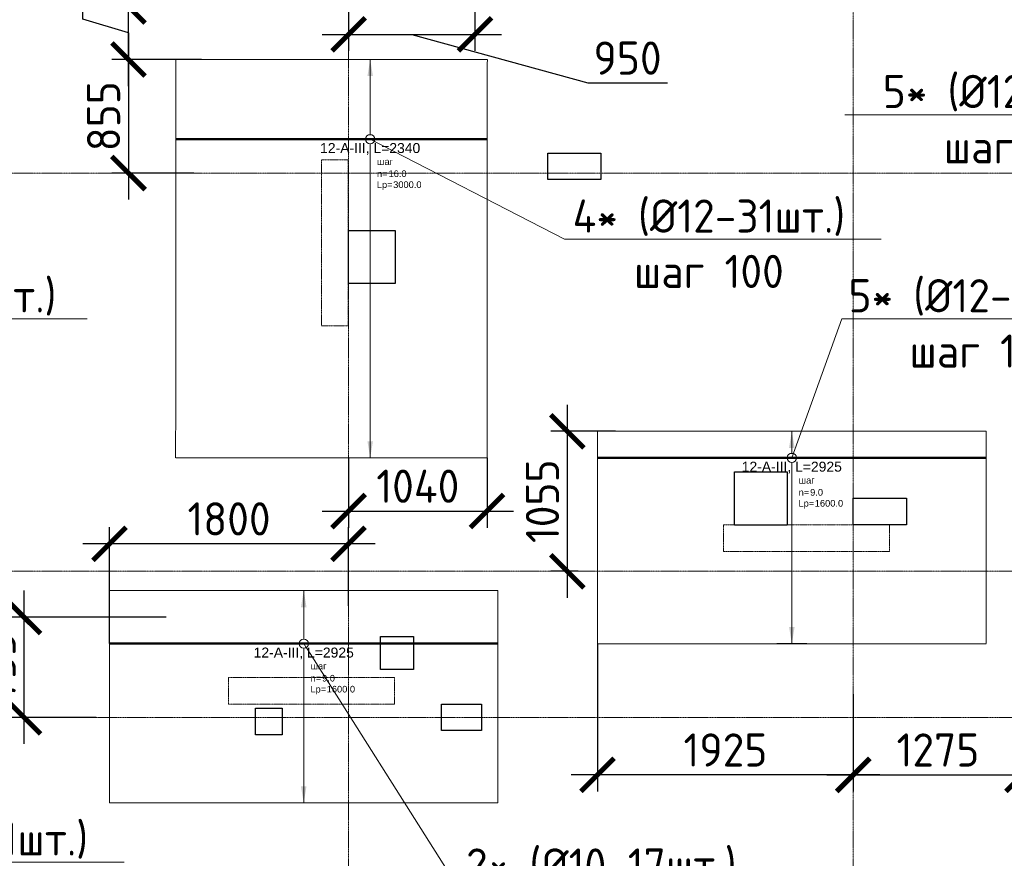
# Model space of a CAD drawing. Header units: millimetres. Extents: x -386473 to 311666, y -59273 to 291770.
# Tile 77 of 132: x 40637 to 48051, y 23135 to 29451. Entities that reach past the tile are written whole.
import ezdxf
from ezdxf import colors
from ezdxf.entities.mleader import LeaderData, LeaderLine
from ezdxf.enums import TextEntityAlignment as Align
from ezdxf.math import Vec2, Vec3

# ---------------------------------------------------------------- set-up
doc = ezdxf.new("R2010")
doc.units = ezdxf.units.MM
doc.set_wipeout_variables(frame=1)
for name, pattern in [('01 Штриховая _4 мм_', [6, 3.5, -2.5]), ('______5', [1100, 800, -100, 100, -100]), ('DASHED', [7, 5, -2, 0]), ('GOST2.303 4', [7, 5, -2, 0]), ('осевая', [50.8, 31.75, -6.35, 6.35, -6.35])]:
    doc.linetypes.add(name, pattern=pattern)
for name, color, linetype, lineweight in [('АрмСтер', 2, 'Continuous', 50), ('контур распр. стерхней', 2, 'GOST2.303 4', 20), ('Оси', 40, '______5', 18), ('Перекрытие ж_бетон', 1, 'Continuous', 30), ('подоснова', 151, 'Continuous', 5), ('РАЗМЕРЫ', 1, 'Continuous', 9)]:
    doc.layers.add(name, color=color, linetype=linetype, lineweight=lineweight)
doc.layers.add('АрмСтер_атрибуты', color=2, linetype='Continuous', lineweight=0, plot=False)
doc.layers.add('Колонна_ бетон', color=7, linetype='Continuous', lineweight=50, true_color=0xb4b496)
doc.styles.add('GOST-2.304_Type-B', font='GOST_Common.ttf')
doc.styles.get("Standard").update_dxf_attribs({"font": 'arial.ttf'})
doc.styles.add('Аннотативный', font='arial.ttf')
doc.dimstyles.new('СПДС', dxfattribs={"dimscale": 100, "dimtxt": 2.5, "dimasz": 2.5, "dimexe": 1.25, "dimexo": 0, "dimtad": 1, "dimdec": 0, "dimtxsty": 'GOST-2.304_Type-B', "dimblk": 'ARCHTICK', "dimcen": 2.5, "dimdle": 2, "dimadec": 0, "dimazin": 2, "dimtfac": 0.75, "dimtdec": 0, "dimtmove": 1, "dimatfit": 3, "dimfxl": 1, "dimtolj": 1, "dimarcsym": 1})

# ---------------------------------------------------------------- blocks, each defined once
blk = doc.blocks.new('оси2')
at = {"layer": 'Оси', "color": 16, "linetype": 'осевая', "lineweight": 0, "ltscale": 0.25, "transparency": 33554687}
for p, q in [((1020445.5, 5465.4), (1020445.5, -20739.3)), ((1024245.5, 5465.4), (1024245.5, -20739.3)), ((979200, -1392.9), (1032582.1, -1392.9)), ((979200, -4392.9), (1032582.1, -4392.9)), ((979200, -5492.9), (1032582.1, -5492.9))]:
    blk.add_line(p, q, dxfattribs=at)
blk = doc.blocks.new('_None')
blk = doc.blocks.new('*U73')
at = {"layer": 'РАЗМЕРЫ'}
for p, q in [((112.5, 600), (-112.5, 600)), ((112.5, -2400), (-112.5, -2400))]:
    blk.add_line(p, q, dxfattribs=at)
at = {"layer": 'РАЗМЕРЫ', "ltscale": 15}
blk.add_line((0, -2400), (0, 600), dxfattribs=at)
at = {"layer": 'РАЗМЕРЫ'}
for points in [[(0, 600), (20.9, 474.8), (-20.9, 474.8)], [(0, -2400), (20.9, -2274.8), (-20.9, -2274.8)]]:
    blk.add_solid(points, dxfattribs=at)
at = {"layer": 'АрмСтер_атрибуты', "color": 215, "ltscale": 15, "style": 'Аннотативный'}
for s, p in [('шаг', (51.4, -194.2)), ('n=', (51.4, -285.1)), ('Lр=', (50.2, -367.8))]:
    blk.add_text(s, height=50, dxfattribs=at).set_placement(p)
at = {"layer": 'АрмСтер_атрибуты', "style": 'Аннотативный', "flags": 8}
blk.add_attdef('ПОЗ', (110, 29.6), '', height=75, dxfattribs=at)
at = {"layer": 'АрмСтер_атрибуты', "color": 215, "style": 'Аннотативный'}
for tag, p, flags in [('ШАГ', (190.9, -194.2), 10), ('КОЛ', (138, -285.1), 8), ('ШИРИНА', (172.9, -367.8), 8)]:
    blk.add_attdef(tag, p, '', height=50, dxfattribs=dict(at, flags=flags))
at = {"layer": 'АрмСтер_атрибуты', "flags": 9}
for tag, p in [('МАССА', (-1033.5, -410.5)), ('ОБОЗНАЧЕНИЕ', (-1033.5, -524.4))]:
    blk.add_attdef(tag, p, '', height=75, dxfattribs=at)
at = {"linetype": 'Continuous', "lineweight": 0}
blk.add_wipeout([(35, 0), (28.3, 20.6), (10.8, 33.3), (-10.8, 33.3), (-28.3, 20.6), (-35, 0), (-28.3, -20.6), (-10.8, -33.3), (10.8, -33.3), (28.3, -20.6)], dxfattribs=at)
at = {"color": 0, "linetype": 'ByBlock', "lineweight": -2, "ltscale": 100}
blk.add_line((-1462.5, 0), (877.5, 0), dxfattribs=at)
at = {"layer": 'РАЗМЕРЫ'}
blk.add_circle((0, 0), 35, dxfattribs=at)
at = {"layer": 'АрмСтер_атрибуты', "style": 'Аннотативный', "flags": 8}
blk.add_attdef('НАИМЕНОВАНИЕ', text='', height=75, dxfattribs=at).set_placement((0, -29.3), align=Align.TOP_CENTER)
blk = doc.blocks.new('_ArchTick')
at = {"color": 0, "linetype": 'ByBlock', "const_width": 0.15}
blk.add_lwpolyline([(-0.5, -0.5), (0.5, 0.5)], dxfattribs=at)
blk = doc.blocks.new('*D105')
at = {"layer": 'DEFPOINTS', "color": 0, "transparency": 16777216}
for p in [(42005.1, 29151.3), (41456.2, 28296.4), (41948.7, 28296.4, 160)]:
    blk.add_point(p, dxfattribs=at)
at = {"layer": 'РАЗМЕРЫ', "color": 0, "lineweight": -2, "transparency": 16777216}
for p, q in [((41456.2, 29351.3), (41456.2, 28096.4)), ((42005.1, 29151.3), (41331.2, 29151.3)), ((41948.7, 28296.4), (41331.2, 28296.4))]:
    blk.add_line(p, q, dxfattribs=at)
at = {"layer": 'РАЗМЕРЫ', "color": 0, "lineweight": -2, "transparency": 16777216, "xscale": 250, "yscale": 250, "zscale": 250}
for p, rotation in [((41456.2, 29151.3), 90), ((41456.2, 28296.4), 270)]:
    blk.add_blockref('_ArchTick', p, dxfattribs=dict(at, rotation=rotation))
at = {"layer": 'РАЗМЕРЫ', "color": 0, "lineweight": 0, "transparency": 16777216, "insert": (41268.7, 28723.8), "char_height": 250, "attachment_point": 5, "rotation": 90, "style": 'GOST-2.304_Type-B'}
blk.add_mtext('\\A1;855', dxfattribs=at)
blk = doc.blocks.new('*U71')
at = {"layer": 'РАЗМЕРЫ'}
for p, q in [((112.5, 200), (-112.5, 200)), ((112.5, -1400), (-112.5, -1400))]:
    blk.add_line(p, q, dxfattribs=at)
at = {"layer": 'РАЗМЕРЫ', "ltscale": 15}
blk.add_line((0, -1400), (0, 200), dxfattribs=at)
at = {"layer": 'РАЗМЕРЫ'}
for points in [[(0, 200), (20.9, 74.8), (-20.9, 74.8)], [(0, -1400), (20.9, -1274.8), (-20.9, -1274.8)]]:
    blk.add_solid(points, dxfattribs=at)
at = {"layer": 'АрмСтер_атрибуты', "color": 215, "ltscale": 15, "style": 'Аннотативный'}
for s, p in [('шаг', (51.4, -194.2)), ('n=', (51.4, -285.1)), ('Lр=', (50.2, -367.8))]:
    blk.add_text(s, height=50, dxfattribs=at).set_placement(p)
at = {"layer": 'АрмСтер_атрибуты', "style": 'Аннотативный', "flags": 8}
blk.add_attdef('ПОЗ', (110, 29.6), '', height=75, dxfattribs=at)
at = {"layer": 'АрмСтер_атрибуты', "color": 215, "style": 'Аннотативный'}
for tag, p, flags in [('ШАГ', (190.9, -194.2), 10), ('КОЛ', (138, -285.1), 8), ('ШИРИНА', (172.9, -367.8), 8)]:
    blk.add_attdef(tag, p, '', height=50, dxfattribs=dict(at, flags=flags))
at = {"layer": 'АрмСтер_атрибуты', "flags": 9}
for tag, p in [('МАССА', (-1033.5, -1010.5)), ('ОБОЗНАЧЕНИЕ', (-1033.5, -1124.4))]:
    blk.add_attdef(tag, p, '', height=75, dxfattribs=at)
at = {"linetype": 'Continuous', "lineweight": 0}
blk.add_wipeout([(35, 0), (28.3, 20.6), (10.8, 33.3), (-10.8, 33.3), (-28.3, 20.6), (-35, 0), (-28.3, -20.6), (-10.8, -33.3), (10.8, -33.3), (28.3, -20.6)], dxfattribs=at)
at = {"color": 0, "linetype": 'ByBlock', "lineweight": -2, "ltscale": 100}
blk.add_line((-1462.5, 0), (1462.5, 0), dxfattribs=at)
at = {"layer": 'РАЗМЕРЫ'}
blk.add_circle((0, 0), 35, dxfattribs=at)
at = {"layer": 'АрмСтер_атрибуты', "style": 'Аннотативный', "flags": 8}
blk.add_attdef('НАИМЕНОВАНИЕ', text='', height=75, dxfattribs=at).set_placement((0, -29.3), align=Align.TOP_CENTER)
blk = doc.blocks.new('*U454')
at = {"layer": 'РАЗМЕРЫ'}
for p, q in [((112.5, 400), (-112.5, 400)), ((112.5, -1200), (-112.5, -1200))]:
    blk.add_line(p, q, dxfattribs=at)
at = {"layer": 'РАЗМЕРЫ', "ltscale": 15}
blk.add_line((0, -1200), (0, 400), dxfattribs=at)
at = {"layer": 'РАЗМЕРЫ'}
for points in [[(0, 400), (20.9, 274.8), (-20.9, 274.8)], [(0, -1200), (20.9, -1074.8), (-20.9, -1074.8)]]:
    blk.add_solid(points, dxfattribs=at)
at = {"layer": 'АрмСтер_атрибуты', "color": 215, "ltscale": 15, "style": 'Аннотативный'}
for s, p in [('шаг', (51.4, -194.2)), ('n=', (51.4, -285.1)), ('Lр=', (50.2, -367.8))]:
    blk.add_text(s, height=50, dxfattribs=at).set_placement(p)
at = {"layer": 'АрмСтер_атрибуты', "style": 'Аннотативный', "flags": 8}
blk.add_attdef('ПОЗ', (110, 29.6), '', height=75, dxfattribs=at)
at = {"layer": 'АрмСтер_атрибуты', "color": 215, "style": 'Аннотативный'}
for tag, p, flags in [('ШАГ', (190.9, -194.2), 10), ('КОЛ', (138, -285.1), 8), ('ШИРИНА', (172.9, -367.8), 8)]:
    blk.add_attdef(tag, p, '', height=50, dxfattribs=dict(at, flags=flags))
at = {"layer": 'АрмСтер_атрибуты', "flags": 9}
for tag, p in [('МАССА', (-1033.5, -1010.5)), ('ОБОЗНАЧЕНИЕ', (-1033.5, -1124.4))]:
    blk.add_attdef(tag, p, '', height=75, dxfattribs=at)
at = {"linetype": 'Continuous', "lineweight": 0}
blk.add_wipeout([(35, 0), (28.3, 20.6), (10.8, 33.3), (-10.8, 33.3), (-28.3, 20.6), (-35, 0), (-28.3, -20.6), (-10.8, -33.3), (10.8, -33.3), (28.3, -20.6)], dxfattribs=at)
at = {"color": 0, "linetype": 'ByBlock', "lineweight": -2, "ltscale": 100}
blk.add_line((-1462.5, 0), (1462.5, 0), dxfattribs=at)
at = {"layer": 'РАЗМЕРЫ'}
blk.add_circle((0, 0), 35, dxfattribs=at)
at = {"layer": 'АрмСтер_атрибуты', "style": 'Аннотативный', "flags": 8}
blk.add_attdef('НАИМЕНОВАНИЕ', text='', height=75, dxfattribs=at).set_placement((0, -29.3), align=Align.TOP_CENTER)
blk = doc.blocks.new('*D113')
at = {"layer": 'DEFPOINTS', "color": 0, "transparency": 16777216}
for p in [(41313.3, 25503.8), (43113, 25036.4), (41313.3, 24751.3)]:
    blk.add_point(p, dxfattribs=at)
at = {"layer": 'РАЗМЕРЫ', "color": 0, "lineweight": -2, "transparency": 16777216}
for p, q in [((41313.3, 24751.3), (41313.3, 25628.8)), ((43113, 25036.4), (43113, 25628.8)), ((43313, 25503.8), (41113.3, 25503.8))]:
    blk.add_line(p, q, dxfattribs=at)
at = {"layer": 'РАЗМЕРЫ', "color": 0, "lineweight": -2, "transparency": 16777216, "xscale": 250, "yscale": 250, "zscale": 250, "rotation": 180}
blk.add_blockref('_ArchTick', (41313.3, 25503.8), dxfattribs=at)
at = {"layer": 'РАЗМЕРЫ', "color": 0, "lineweight": -2, "transparency": 16777216, "xscale": 250, "yscale": 250, "zscale": 250}
blk.add_blockref('_ArchTick', (43113, 25503.8), dxfattribs=at)
at = {"layer": 'РАЗМЕРЫ', "color": 0, "lineweight": 0, "transparency": 16777216, "insert": (42213.2, 25691.3), "char_height": 250, "attachment_point": 5, "style": 'GOST-2.304_Type-B'}
blk.add_mtext('\\A1;1800', dxfattribs=at)
blk = doc.blocks.new('*D179')
at = {"layer": 'DEFPOINTS', "color": 0, "transparency": 16777216}
for p in [(41740.4, 24951.3), (40669.2, 24196.4), (41212, 24196.4, 160)]:
    blk.add_point(p, dxfattribs=at)
at = {"layer": 'РАЗМЕРЫ', "color": 0, "lineweight": -2, "transparency": 16777216}
for p, q in [((40669.2, 25151.3), (40669.2, 23996.4)), ((41740.4, 24951.3), (40544.2, 24951.3)), ((41212, 24196.4), (40544.2, 24196.4))]:
    blk.add_line(p, q, dxfattribs=at)
at = {"layer": 'РАЗМЕРЫ', "color": 0, "lineweight": -2, "transparency": 16777216, "xscale": 250, "yscale": 250, "zscale": 250}
for p, rotation in [((40669.2, 24951.3), 90), ((40669.2, 24196.4), 270)]:
    blk.add_blockref('_ArchTick', p, dxfattribs=dict(at, rotation=rotation))
at = {"layer": 'РАЗМЕРЫ', "color": 0, "lineweight": 0, "transparency": 16777216, "insert": (40481.7, 24573.8), "char_height": 250, "attachment_point": 5, "rotation": 90, "style": 'GOST-2.304_Type-B'}
blk.add_mtext('\\A1;755', dxfattribs=at)
blk = doc.blocks.new('*D180')
at = {"layer": 'DEFPOINTS', "color": 0, "transparency": 16777216}
for p in [(44988.3, 24751.3), (46913.8, 24371.8, 160), (44988.3, 23763)]:
    blk.add_point(p, dxfattribs=at)
at = {"layer": 'РАЗМЕРЫ', "color": 0, "lineweight": -2, "transparency": 16777216}
for p, q in [((44988.3, 24751.3), (44988.3, 23638)), ((46913.8, 24371.8), (46913.8, 23638)), ((47113.8, 23763), (44788.3, 23763))]:
    blk.add_line(p, q, dxfattribs=at)
at = {"layer": 'РАЗМЕРЫ', "color": 0, "lineweight": -2, "transparency": 16777216, "xscale": 250, "yscale": 250, "zscale": 250, "rotation": 180}
blk.add_blockref('_ArchTick', (44988.3, 23763), dxfattribs=at)
at = {"layer": 'РАЗМЕРЫ', "color": 0, "lineweight": -2, "transparency": 16777216, "xscale": 250, "yscale": 250, "zscale": 250}
blk.add_blockref('_ArchTick', (46913.8, 23763), dxfattribs=at)
at = {"layer": 'РАЗМЕРЫ', "color": 0, "lineweight": 0, "transparency": 16777216, "insert": (45951, 23950.5), "char_height": 250, "attachment_point": 5, "style": 'GOST-2.304_Type-B'}
blk.add_mtext('\\A1;1925', dxfattribs=at)
blk = doc.blocks.new('*D181')
at = {"layer": 'DEFPOINTS', "color": 0, "transparency": 16777216}
for p in [(48188.3, 24551.2), (46913.8, 24371.8), (48188.3, 23763)]:
    blk.add_point(p, dxfattribs=at)
at = {"layer": 'РАЗМЕРЫ', "color": 0, "lineweight": -2, "transparency": 16777216}
for p, q in [((48188.3, 24551.2), (48188.3, 23638)), ((46913.8, 24371.8), (46913.8, 23638)), ((46713.8, 23763), (48388.3, 23763))]:
    blk.add_line(p, q, dxfattribs=at)
at = {"layer": 'РАЗМЕРЫ', "color": 0, "lineweight": -2, "transparency": 16777216, "xscale": 250, "yscale": 250, "zscale": 250, "rotation": 180}
blk.add_blockref('_ArchTick', (46913.8, 23763), dxfattribs=at)
at = {"layer": 'РАЗМЕРЫ', "color": 0, "lineweight": -2, "transparency": 16777216, "xscale": 250, "yscale": 250, "zscale": 250}
blk.add_blockref('_ArchTick', (48188.3, 23763), dxfattribs=at)
at = {"layer": 'РАЗМЕРЫ', "color": 0, "lineweight": 0, "transparency": 16777216, "insert": (47551, 23950.5), "char_height": 250, "attachment_point": 5, "style": 'GOST-2.304_Type-B'}
blk.add_mtext('\\A1;1275', dxfattribs=at)
blk = doc.blocks.new('*D182')
at = {"layer": 'DEFPOINTS', "color": 0, "transparency": 16777216}
for p in [(44760.6, 26351.3), (45124.2, 26351.3), (44843.1, 25296.4, 160)]:
    blk.add_point(p, dxfattribs=at)
at = {"layer": 'РАЗМЕРЫ', "color": 0, "lineweight": -2, "transparency": 16777216}
for p, q in [((44760.6, 25096.4), (44760.6, 26551.3)), ((45124.2, 26351.3), (44635.6, 26351.3)), ((44843.1, 25296.4), (44635.6, 25296.4))]:
    blk.add_line(p, q, dxfattribs=at)
at = {"layer": 'РАЗМЕРЫ', "color": 0, "lineweight": -2, "transparency": 16777216, "xscale": 250, "yscale": 250, "zscale": 250}
for p, rotation in [((44760.6, 26351.3), 90), ((44760.6, 25296.4), 270)]:
    blk.add_blockref('_ArchTick', p, dxfattribs=dict(at, rotation=rotation))
at = {"layer": 'РАЗМЕРЫ', "color": 0, "lineweight": 0, "transparency": 16777216, "insert": (44573.1, 25823.8), "char_height": 250, "attachment_point": 5, "rotation": 90, "style": 'GOST-2.304_Type-B'}
blk.add_mtext('\\A1;1055', dxfattribs=at)
blk = doc.blocks.new('*D185')
at = {"layer": 'DEFPOINTS', "color": 0, "transparency": 16777216}
for p in [(41456.2, 29551.3), (41720.4, 29551.3), (41668.2, 29151.3)]:
    blk.add_point(p, dxfattribs=at)
at = {"layer": 'РАЗМЕРЫ', "color": 0, "lineweight": -2, "transparency": 16777216}
for p, q in [((41112.4, 29454.4), (41112.4, 30079.4)), ((41456.2, 28951.3), (41456.2, 29751.3)), ((41720.4, 29551.3), (41331.2, 29551.3)), ((41456.2, 29351.3), (41112.4, 29454.4)), ((41668.2, 29151.3), (41331.2, 29151.3))]:
    blk.add_line(p, q, dxfattribs=at)
at = {"layer": 'РАЗМЕРЫ', "color": 0, "lineweight": -2, "transparency": 16777216, "xscale": 250, "yscale": 250, "zscale": 250}
for p, rotation in [((41456.2, 29551.3), 90), ((41456.2, 29151.3), 270)]:
    blk.add_blockref('_ArchTick', p, dxfattribs=dict(at, rotation=rotation))
at = {"layer": 'РАЗМЕРЫ', "color": 0, "lineweight": 0, "transparency": 16777216, "insert": (40924.9, 29766.9), "char_height": 250, "attachment_point": 5, "rotation": 90, "style": 'GOST-2.304_Type-B'}
blk.add_mtext('\\A1;400', dxfattribs=at)
blk = doc.blocks.new('стены подвала')
at = {"layer": 'Колонна_ бетон', "color": 252, "linetype": 'DASHED', "lineweight": 0, "ltscale": 0.3, "true_color": 0x939598, "transparency": 33554687}
for p, q in [((-161297.4, -13225.4, 160), (-161297.4, -13225.4, 160)), ((-161297.4, -13225.4, 160), (-161097.4, -13225.4, 160)), ((-161297.4, -13225.4, 160), (-161297.4, -14475.4, 160)), ((-161097.4, -13225.4, 160), (-161097.4, -13225.4, 160)), ((-161097.4, -14475.4, 160), (-161097.4, -13225.4, 160)), ((-161097.4, -14475.4, 160), (-161297.4, -14475.4, 160)), ((-161297.4, -14475.4, 160), (-161297.4, -14475.4, 160)), ((-161097.4, -14475.4, 160), (-161097.4, -14475.4, 160)), ((-158272.4, -15975.4, 160), (-158272.4, -16175.4, 160)), ((-157022.4, -15975.4, 160), (-158272.4, -15975.4, 160)), ((-158272.4, -15975.4, 160), (-158272.4, -15975.4, 160)), ((-157022.4, -15975.4, 160), (-157022.4, -15975.4, 160)), ((-157022.4, -16175.4, 160), (-157022.4, -15975.4, 160)), ((-158272.4, -16175.4, 160), (-158272.4, -16175.4, 160)), ((-157022.4, -16175.4, 160), (-158272.4, -16175.4, 160)), ((-157022.4, -16175.4, 160), (-157022.4, -16175.4, 160)), ((-161997.4, -17325.4, 160), (-161997.4, -17125.4, 160)), ((-161997.4, -17125.4, 160), (-161997.4, -17125.4, 160)), ((-160747.4, -17125.4, 160), (-161997.4, -17125.4, 160)), ((-160747.4, -17125.4, 160), (-160747.4, -17125.4, 160)), ((-160747.4, -17125.4, 160), (-160747.4, -17325.4, 160)), ((-161997.4, -17325.4, 160), (-161997.4, -17325.4, 160)), ((-160747.4, -17325.4, 160), (-161997.4, -17325.4, 160)), ((-160747.4, -17325.4, 160), (-160747.4, -17325.4, 160))]:
    blk.add_line(p, q, dxfattribs=at)
blk = doc.blocks.new('отверстия')
at = {"layer": 'Перекрытие ж_бетон', "lineweight": 30}
for points in [[(-154347.2, 88492.4), (-153947.2, 88492.4), (-153947.2, 88292.4), (-154347.2, 88292.4)], [(-155497.1, 87910.4), (-155497.1, 87510.4), (-155846.9, 87510.4), (-155846.9, 87910.4)], [(-152046.7, 85892.4), (-151646.7, 85892.4), (-151646.7, 85692.4), (-152046.7, 85692.4)], [(-155607.1, 84851.5), (-155357.1, 84851.5), (-155357.1, 84601.5), (-155607.1, 84601.5)], [(-155607.1, 84851.5), (-155357.1, 84851.5), (-155357.1, 84601.5), (-155607.1, 84601.5)], [(-154846.6, 84142.4), (-155146.6, 84142.4), (-155146.6, 84342.4), (-154846.6, 84342.4)]]:
    blk.add_lwpolyline(points, close=True, dxfattribs=at)
at = {"layer": 'Перекрытие ж_бетон', "lineweight": 30, "elevation": 4500}
blk.add_lwpolyline([(-152941.9, 86090.5), (-152543.2, 86090.5), (-152543.2, 85690.4), (-152941.9, 85690.4)], close=True, dxfattribs=at)
at = {"layer": 'Перекрытие ж_бетон', "lineweight": 30, "ltscale": 100}
blk.add_lwpolyline([(-156346.9, 84310.4), (-156346.9, 84110.4), (-156546.9, 84110.4), (-156546.9, 84310.4)], close=True, dxfattribs=at)
blk = doc.blocks.new('*D378')
at = {"layer": 'DEFPOINTS', "color": 0, "transparency": 16777216}
for p in [(43113.8, 26151.3), (44155.9, 26151.3), (44155.9, 25749.8)]:
    blk.add_point(p, dxfattribs=at)
at = {"layer": 'РАЗМЕРЫ', "color": 0, "lineweight": -2, "transparency": 16777216}
for p, q in [((43113.8, 26151.3), (43113.8, 25624.8)), ((44155.9, 26151.3), (44155.9, 25624.8)), ((42913.8, 25749.8), (44355.9, 25749.8))]:
    blk.add_line(p, q, dxfattribs=at)
at = {"layer": 'РАЗМЕРЫ', "color": 0, "lineweight": -2, "transparency": 16777216, "xscale": 250, "yscale": 250, "zscale": 250, "rotation": 180}
blk.add_blockref('_ArchTick', (43113.8, 25749.8), dxfattribs=at)
at = {"layer": 'РАЗМЕРЫ', "color": 0, "lineweight": -2, "transparency": 16777216, "xscale": 250, "yscale": 250, "zscale": 250}
blk.add_blockref('_ArchTick', (44155.9, 25749.8), dxfattribs=at)
at = {"layer": 'РАЗМЕРЫ', "color": 0, "lineweight": 0, "transparency": 16777216, "insert": (43634.8, 25937.3), "char_height": 250, "attachment_point": 5, "style": 'GOST-2.304_Type-B'}
blk.add_mtext('\\A1;1040', dxfattribs=at)
blk = doc.blocks.new('*D380')
at = {"layer": 'DEFPOINTS', "color": 0, "transparency": 16777216}
for p in [(43113.8, 29551.3), (44064.9, 29551.3), (44064.9, 29340.9)]:
    blk.add_point(p, dxfattribs=at)
at = {"layer": 'РАЗМЕРЫ', "color": 0, "lineweight": -2, "transparency": 16777216}
for p, q in [((43113.8, 29551.3), (43113.8, 29215.9)), ((44064.9, 29551.3), (44064.9, 29215.9)), ((42913.8, 29340.9), (44264.9, 29340.9)), ((43589.4, 29340.9), (44914.2, 28974.6)), ((44914.2, 28974.6), (45514.2, 28974.6))]:
    blk.add_line(p, q, dxfattribs=at)
at = {"layer": 'РАЗМЕРЫ', "color": 0, "lineweight": -2, "transparency": 16777216, "xscale": 250, "yscale": 250, "zscale": 250, "rotation": 180}
blk.add_blockref('_ArchTick', (43113.8, 29340.9), dxfattribs=at)
at = {"layer": 'РАЗМЕРЫ', "color": 0, "lineweight": -2, "transparency": 16777216, "xscale": 250, "yscale": 250, "zscale": 250}
blk.add_blockref('_ArchTick', (44064.9, 29340.9), dxfattribs=at)
at = {"layer": 'РАЗМЕРЫ', "color": 0, "lineweight": 0, "transparency": 16777216, "insert": (45214.2, 29162.1), "char_height": 250, "attachment_point": 5, "style": 'GOST-2.304_Type-B'}
blk.add_mtext('\\A1;950', dxfattribs=at)

msp = doc.modelspace()

# ---------------------------------------------------------------- linework, layer by layer
at = {"layer": 'контур распр. стерхней', "linetype": '01 Штриховая _4 мм_'}
for points in [[(44155.9, 26151.3), (41811.3, 26151.3), (41813.6, 29151.3), (44158.2, 29151.3)], [(47913.3, 24751.2), (44988.3, 24751.2), (44988.3, 26351.3), (47913.3, 26351.3)], [(44238.3, 23551.3), (41313.3, 23551.3), (41313.3, 25151.3), (44238.3, 25151.3)]]:
    msp.add_lwpolyline(points, close=True, dxfattribs=at)

# ---------------------------------------------------------------- block references
at = {"layer": 'РАЗМЕРЫ'}
msp.add_blockref('оси2', (-977331.7, 29689.3, 160), dxfattribs=at)

# ---------------------------------------------------------------- dimensions: what is measured, and where the dimension line sits
at = {"layer": 'РАЗМЕРЫ', "color": 1, "lineweight": 0}
dim = msp.add_linear_dim(base=(41456.2, 29551.3), p1=(41668.2, 29151.3), p2=(41720.4, 29551.3), angle=90, dimstyle='СПДС', dxfattribs=at)
dim.commit()
dim.dimension.update_dxf_attribs({"geometry": '*D185', "text_midpoint": (40924.9, 29516.9)})
dim = msp.add_linear_dim(base=(48188.2986, 23762.9706), p1=(46913.7815, 24371.8416), p2=(48188.2986, 24551.2152), dimstyle='СПДС', dxfattribs=at)
dim.commit()
dim.dimension.update_dxf_attribs({"geometry": '*D181', "text_midpoint": (47551.0401, 23950.4706)})

# ---------------------------------------------------------------- leaders
at = {"layer": 'подоснова', "color": 5, "ltscale": 0.3}
ml = msp.add_multileader_mtext('Standard', dxfattribs=at)
ml.set_content('6* (%%C16-29шт.)\\Pшаг 100', color=5, style='GOST-2.304_Type-B')
ml.set_leader_properties(color=256, linetype='ByLayer', lineweight=15)
ml.set_arrow_properties(name='NONE')
ml.build(insert=Vec2(0, 0))
ml.multileader.update_dxf_attribs({"text_left_attachment_type": 6, "text_right_attachment_type": 6, "dogleg_length": 0.1, "arrow_head_size": 18})
ctx = ml.context
ctx.base_point, ctx.char_height, ctx.arrow_head_size, ctx.landing_gap_size, ctx.plane_origin = Vec3(38761.4, 27197.1, 360), 250, 18, 20, Vec3(29538.4, 31382.4, 360)
ctx.left_attachment, ctx.right_attachment, ctx.text_align_type = 6, 6, 1
notes = []
notes.append((ctx, [(0, (1, 1, 0), (38761.3, 27197.1, 360), (1, 0), 0.1, [(0, [(38179, 28351.3, 360)], 0, [])])]))
ctx.mtext.insert, ctx.mtext.alignment, ctx.mtext.flow_direction = Vec3(39859.8, 27497.1, 360), 2, 5
at = {"layer": 'подоснова', "color": 4, "ltscale": 0.3}
ml = msp.add_multileader_mtext('Standard', dxfattribs=at)
ml.set_content('4* (%%C12-31шт.)\\Pшаг 100', color=4, style='GOST-2.304_Type-B')
ml.set_leader_properties(color=256, linetype='ByLayer', lineweight=15)
ml.set_arrow_properties(name='NONE')
ml.build(insert=Vec2(0, 0))
ml.multileader.update_dxf_attribs({"text_left_attachment_type": 6, "text_right_attachment_type": 6, "dogleg_length": 0.1, "arrow_head_size": 18})
ctx = ml.context
ctx.base_point, ctx.char_height, ctx.arrow_head_size, ctx.landing_gap_size, ctx.plane_origin = Vec3(39039.9, 23106, 360), 250, 18, 20, Vec3(29390.6, 28155.4, 360)
ctx.left_attachment, ctx.right_attachment, ctx.text_align_type = 6, 6, 1
notes.append((ctx, [(0, (1, 1, 0), (39039.8, 23106, 360), (1, 0), 0.1, [(0, [(38031.2, 25151.3, 360)], 0, [])])]))
ctx.mtext.insert, ctx.mtext.alignment, ctx.mtext.flow_direction = Vec3(40125.8, 23406, 360), 2, 5
for ctx, leaders in notes:
    for number, flags, end, landing, length, lines in leaders:
        leader = LeaderData()
        leader.index, (leader.has_last_leader_line, leader.has_dogleg_vector, leader.attachment_direction) = number, flags
        leader.last_leader_point, leader.dogleg_vector, leader.dogleg_length = Vec3(end), Vec3(landing), length
        for number, points, colour, breaks in lines:
            line = LeaderLine()
            line.index, line.vertices, line.color, line.breaks = number, Vec3.list(points), colors.encode_raw_color(colour), breaks
            leader.lines.append(line)
        ctx.leaders.append(leader)

# ---------------------------------------------------------------- next in the draw order: block references
at = {"layer": 'АрмСтер', "ltscale": 15}
ref = msp.add_blockref('*U73', (43276.1, 28551.3), dxfattribs=at)
ref.add_attrib('НАИМЕНОВАНИЕ', '12-A-III, L=2340', dxfattribs={"layer": 'АрмСтер_атрибуты', "height": 75, "style": 'Аннотативный', "flags": 8}).set_placement((43276.1, 28521.9), align=Align.TOP_CENTER)
ref.add_attrib('КОЛ', '16.0', (43414.2, 28266.1), dxfattribs={"layer": 'АрмСтер_атрибуты', "color": 215, "height": 50, "style": 'Аннотативный', "flags": 8})
ref.add_attrib('ШИРИНА', '3000.0', (43449, 28183.5), dxfattribs={"layer": 'АрмСтер_атрибуты', "color": 215, "height": 50, "style": 'Аннотативный', "flags": 8})
ref = msp.add_blockref('*U71', (46450.8, 26151.3), dxfattribs=at)
ref.add_attrib('НАИМЕНОВАНИЕ', '12-A-III, L=2925', dxfattribs={"layer": 'АрмСтер_атрибуты', "height": 75, "style": 'Аннотативный', "flags": 8}).set_placement((46450.8, 26121.9), align=Align.TOP_CENTER)
ref.add_attrib('КОЛ', '9.0', (46588.9, 25866.1), dxfattribs={"layer": 'АрмСтер_атрибуты', "color": 215, "height": 50, "style": 'Аннотативный', "flags": 8})
ref.add_attrib('ШИРИНА', '1600.0', (46623.7, 25783.5), dxfattribs={"layer": 'АрмСтер_атрибуты', "color": 215, "height": 50, "style": 'Аннотативный', "flags": 8})
ref = msp.add_blockref('*U454', (42775.8, 24751.3), dxfattribs=at)
ref.add_attrib('НАИМЕНОВАНИЕ', '12-A-III, L=2925', dxfattribs={"layer": 'АрмСтер_атрибуты', "height": 75, "style": 'Аннотативный', "flags": 8}).set_placement((42775.8, 24721.9), align=Align.TOP_CENTER)
ref.add_attrib('КОЛ', '9.0', (42913.9, 24466.1), dxfattribs={"layer": 'АрмСтер_атрибуты', "color": 215, "height": 50, "style": 'Аннотативный', "flags": 8})
ref.add_attrib('ШИРИНА', '1600.0', (42948.7, 24383.5), dxfattribs={"layer": 'АрмСтер_атрибуты', "color": 215, "height": 50, "style": 'Аннотативный', "flags": 8})

# ---------------------------------------------------------------- next in the draw order: block references
at = {"layer": 'РАЗМЕРЫ'}
msp.add_blockref('стены подвала', (204207.7, 41621.8), dxfattribs=at)
at = {"layer": 'РАЗМЕРЫ', "color": 6}
msp.add_blockref('отверстия', (198960.1, -60045.9, 160), dxfattribs=at)

# ---------------------------------------------------------------- next in the draw order: dimensions: what is measured, and where the dimension line sits
at = {"layer": 'РАЗМЕРЫ', "color": 1, "lineweight": 0}
dim = msp.add_linear_dim(base=(44064.9, 29340.9), p1=(43113.8, 29551.3), p2=(44064.9, 29551.3), dimstyle='СПДС', override={"dimrnd": 5}, dxfattribs=at)
dim.commit()
dim.dimension.update_dxf_attribs({"geometry": '*D380', "text_midpoint": (44976.7, 28974.6), "dimtype": 160})
for base, p1, p2, picture, middle in [((41456.2, 28296.4), (42005.1, 29151.3), (41948.7, 28296.4, 160), '*D105', (41268.7, 28723.8)), ((44760.6, 26351.3), (44843.1, 25296.4, 160), (45124.2, 26351.3), '*D182', (44573.1, 25823.8)), ((40669.2, 24196.4), (41740.4, 24951.3), (41212, 24196.4, 160), '*D179', (40481.7, 24573.8))]:
    dim = msp.add_linear_dim(base=base, p1=p1, p2=p2, angle=90, dimstyle='СПДС', dxfattribs=at)
    dim.commit()
    dim.dimension.update_dxf_attribs({"geometry": picture, "text_midpoint": middle})
dim = msp.add_linear_dim(base=(44155.9, 25749.8), p1=(43113.8, 26151.3), p2=(44155.9, 26151.3), dimstyle='СПДС', override={"dimrnd": 5}, dxfattribs=at)
dim.commit()
dim.dimension.update_dxf_attribs({"geometry": '*D378', "text_midpoint": (43634.8, 25937.3)})
for base, p1, p2, picture, middle in [((41313.3, 25503.8), (43113, 25036.4), (41313.3, 24751.3), '*D113', (42213.2, 25691.3)), ((44988.3046, 23762.9706), (46913.7815, 24371.8416, 160), (44988.3046, 24751.251), '*D180', (45951.0431, 23950.4706))]:
    dim = msp.add_linear_dim(base=base, p1=p1, p2=p2, dimstyle='СПДС', dxfattribs=at)
    dim.commit()
    dim.dimension.update_dxf_attribs({"geometry": picture, "text_midpoint": middle})

# ---------------------------------------------------------------- next in the draw order: leaders
at = {"layer": 'подоснова', "color": 4, "ltscale": 0.3}
ml = msp.add_multileader_mtext('Standard', dxfattribs=at)
ml.set_content('4* (%%C12-9шт.)\\Pшаг 100', color=4, style='GOST-2.304_Type-B')
ml.set_leader_properties(color=256, linetype='ByLayer', lineweight=15)
ml.set_arrow_properties(name='NONE')
ml.build(insert=Vec2(0, 0))
ml.multileader.update_dxf_attribs({"text_left_attachment_type": 6, "text_right_attachment_type": 6, "dogleg_length": 0.1, "arrow_head_size": 18})
ctx = ml.context
ctx.base_point, ctx.char_height, ctx.arrow_head_size, ctx.landing_gap_size, ctx.plane_origin = Vec3(44355.2, 29909.4, 360), 250, 18, 20, Vec3(34533.7, 32988.6, 360)
ctx.left_attachment, ctx.right_attachment, ctx.text_align_type = 6, 6, 1
notes = []
notes.append((ctx, [(0, (1, 1, 0), (44355.1, 29909.4, 360), (1, 0), 0.1, [(0, [(43153.5, 29961.5, 360)], 0, [])])]))
ctx.mtext.insert, ctx.mtext.alignment, ctx.mtext.flow_direction = Vec3(45378.6, 30209.4, 360), 2, 5
ml = msp.add_multileader_mtext('Standard', dxfattribs=at)
ml.set_content('5* (%%C12-17шт.)\\Pшаг 100', color=4, style='GOST-2.304_Type-B')
ml.set_leader_properties(color=256, linetype='ByLayer', lineweight=15)
ml.set_arrow_properties(name='NONE')
ml.build(insert=Vec2(0, 0))
ml.multileader.update_dxf_attribs({"text_left_attachment_type": 6, "text_right_attachment_type": 6, "dogleg_length": 0.1, "arrow_head_size": 18})
ctx = ml.context
ctx.base_point, ctx.char_height, ctx.arrow_head_size, ctx.landing_gap_size, ctx.plane_origin = Vec3(47085.4, 28735.5), 250, 18, 20, Vec3(41010.2, 28805.4)
ctx.left_attachment, ctx.right_attachment, ctx.text_align_type = 6, 6, 1
notes.append((ctx, [(1, (1, 1, 0), (49232.3, 28735.5), (-1, 0), 0.1, [(0, [(49650.8, 25951.3)], 0, [])])]))
ctx.mtext.insert, ctx.mtext.alignment, ctx.mtext.flow_direction = Vec3(48158.8, 29035.5), 2, 5
ml = msp.add_multileader_mtext('Standard', dxfattribs=at)
ml.set_content('4* (%%C12-31шт.)\\Pшаг 100', color=4, style='GOST-2.304_Type-B')
ml.set_leader_properties(color=256, linetype='ByLayer', lineweight=15)
ml.set_arrow_properties(name='NONE')
ml.build(insert=Vec2(0, 0))
ml.multileader.update_dxf_attribs({"text_left_attachment_type": 6, "text_right_attachment_type": 6, "dogleg_length": 0.1, "arrow_head_size": 18})
ctx = ml.context
ctx.base_point, ctx.char_height, ctx.arrow_head_size, ctx.landing_gap_size, ctx.plane_origin = Vec3(44740.4, 27797.1, 360), 250, 18, 20, Vec3(34635.5, 31555.4, 360)
ctx.left_attachment, ctx.right_attachment, ctx.text_align_type = 6, 6, 1
notes.append((ctx, [(0, (1, 1, 0), (44740.3, 27797.1, 360), (1, 0), 0.1, [(0, [(43276.1, 28551.3, 360)], 0, [])])]))
ctx.mtext.insert, ctx.mtext.alignment, ctx.mtext.flow_direction = Vec3(45826.3, 28097.1, 360), 2, 5
ml = msp.add_multileader_mtext('Standard', dxfattribs=at)
ml.set_content('5* (%%C12-17шт.)\\Pшаг 100', color=4, style='GOST-2.304_Type-B')
ml.set_leader_properties(color=256, linetype='ByLayer', lineweight=15)
ml.set_arrow_properties(name='NONE')
ml.build(insert=Vec2(0, 0))
ml.multileader.update_dxf_attribs({"text_left_attachment_type": 6, "text_right_attachment_type": 6, "dogleg_length": 0.1, "arrow_head_size": 18})
ctx = ml.context
ctx.base_point, ctx.char_height, ctx.arrow_head_size, ctx.landing_gap_size, ctx.plane_origin = Vec3(46827.4, 27197.1), 250, 18, 20, Vec3(37810.2, 29005.4)
ctx.left_attachment, ctx.right_attachment, ctx.text_align_type = 6, 6, 1
notes.append((ctx, [(0, (1, 1, 0), (46827.3, 27197.1), (1, 0), 0.1, [(0, [(46450.8, 26151.3)], 0, [])])]))
ctx.mtext.insert, ctx.mtext.alignment, ctx.mtext.flow_direction = Vec3(47900.8, 27497.1), 2, 5
at = {"layer": 'подоснова', "color": 3, "ltscale": 0.3}
ml = msp.add_multileader_mtext('Standard', dxfattribs=at)
ml.set_content('2* (%%C10-17шт.)\\Pшаг 100', color=3, style='GOST-2.304_Type-B')
ml.set_leader_properties(color=256, linetype='ByLayer', lineweight=15)
ml.set_arrow_properties(name='NONE')
ml.build(insert=Vec2(0, 0))
ml.multileader.update_dxf_attribs({"text_left_attachment_type": 6, "text_right_attachment_type": 6, "dogleg_length": 0.1, "arrow_head_size": 18})
ctx = ml.context
ctx.base_point, ctx.char_height, ctx.arrow_head_size, ctx.landing_gap_size, ctx.plane_origin = Vec3(43943, 22909, 360), 250, 18, 20, Vec3(34135.2, 27505.4, 360)
ctx.left_attachment, ctx.right_attachment, ctx.text_align_type = 6, 6, 1
notes.append((ctx, [(0, (1, 1, 0), (43942.9, 22909, 360), (1, 0), 0.1, [(0, [(42775.8, 24751.3, 360)], 0, [])])]))
ctx.mtext.insert, ctx.mtext.alignment, ctx.mtext.flow_direction = Vec3(45016.4, 23209, 360), 2, 5
for ctx, leaders in notes:
    for number, flags, end, landing, length, lines in leaders:
        leader = LeaderData()
        leader.index, (leader.has_last_leader_line, leader.has_dogleg_vector, leader.attachment_direction) = number, flags
        leader.last_leader_point, leader.dogleg_vector, leader.dogleg_length = Vec3(end), Vec3(landing), length
        for number, points, colour, breaks in lines:
            line = LeaderLine()
            line.index, line.vertices, line.color, line.breaks = number, Vec3.list(points), colors.encode_raw_color(colour), breaks
            leader.lines.append(line)
        ctx.leaders.append(leader)

doc.saveas('drawing.dxf')
